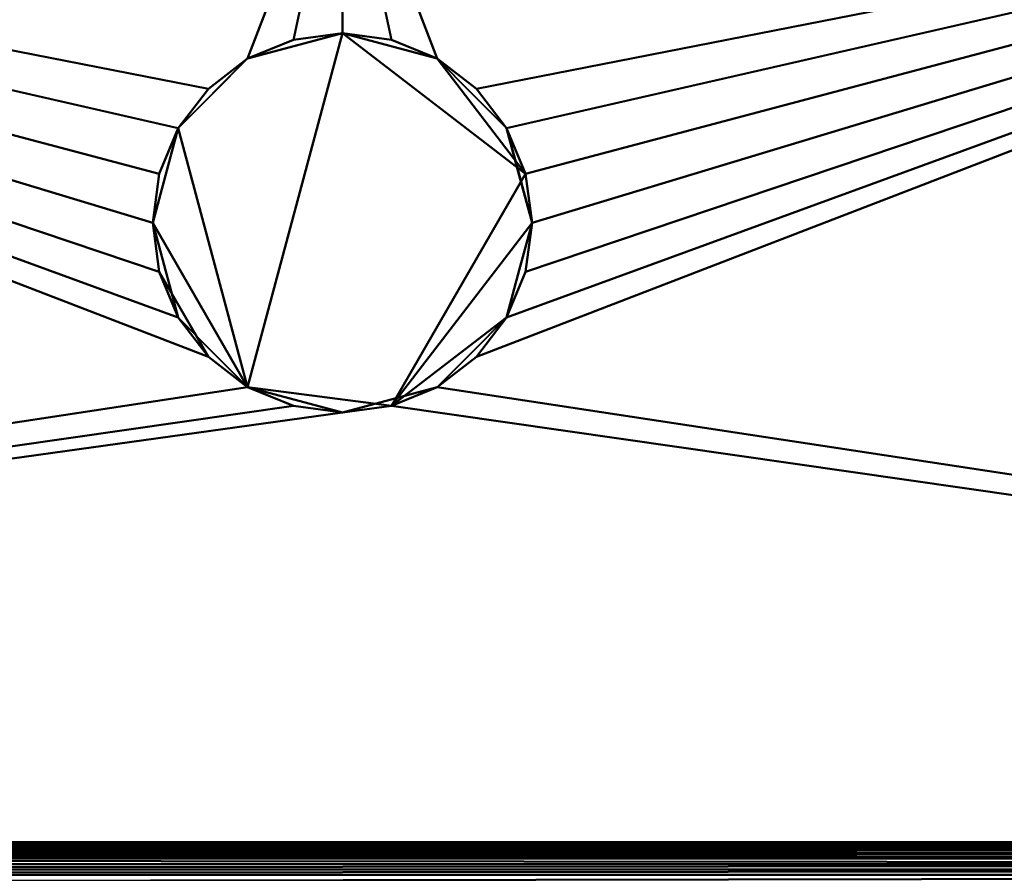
# Model space of a CAD drawing. Header units: millimetres. Extents: x -300 to 300, y -450 to 0.
# Tile 250 of 256: x -30 to 61, y -125 to -46. Entities that reach past the tile are written whole.
import ezdxf

# ---------------------------------------------------------------- set-up
doc = ezdxf.new("R2010")
doc.units = ezdxf.units.MM
doc.layers.add('A-GENM', color=13, linetype='Continuous', lineweight=30)

# ---------------------------------------------------------------- blocks, each defined once
blk = doc.blocks.new('MODEL - MODEL-355502-View 1')
at = {"layer": 'A-GENM', "lineweight": 40}
mesh = blk.add_polyface(dxfattribs=at)
corners = [(294.911, -426.924, -110), (294.787, -429.851, -110), (294.371, -432.752, -110), (293.58, -435.571, -110), (292.317, -438.211, -110), (290.513, -440.513, -110), (288.211, -442.317, -110), (285.571, -443.58, -110), (282.752, -444.371, -110), (279.852, -444.787, -110), (276.924, -444.911, -110), (-276.924, -444.911, -110), (-279.851, -444.787, -110), (-282.752, -444.371, -110), (-285.571, -443.58, -110), (-288.211, -442.317, -110), (-290.513, -440.513, -110), (-292.317, -438.211, -110), (-293.58, -435.571, -110), (-294.371, -432.752, -110), (-294.787, -429.852, -110), (-294.911, -426.924, -110), (-294.911, -23, -110), (-294.787, -20.069, -110), (-294.37, -17.166, -110), (-293.577, -14.344, -110), (-292.312, -11.702, -110), (-290.504, -9.399, -110), (-288.199, -7.594, -110), (-285.555, -6.332, -110), (-282.733, -5.541, -110), (-279.83, -5.124, -110), (-276.899, -5, -110), (276.899, -5, -110), (279.829, -5.124, -110), (282.733, -5.541, -110), (285.555, -6.332, -110), (288.199, -7.594, -110), (290.504, -9.399, -110), (292.312, -11.702, -110), (293.577, -14.344, -110), (294.37, -17.166, -110), (294.787, -20.069, -110), (294.911, -23, -110), (22, -230, -110), (21.25, -224.306, -110), (19.053, -219, -110), (15.556, -214.444, -110), (11, -210.947, -110), (5.694, -208.75, -110), (0, -208, -110), (-5.694, -208.75, -110), (-11, -210.947, -110), (-15.556, -214.444, -110), (-19.053, -219, -110), (-21.25, -224.306, -110), (-22, -230, -110), (-21.25, -235.694, -110), (-19.053, -241, -110), (-15.556, -245.556, -110), (-11, -249.053, -110), (-5.694, -251.25, -110), (0, -252, -110), (5.694, -251.25, -110), (11, -249.053, -110), (15.556, -245.556, -110), (19.053, -241, -110), (21.25, -235.694, -110)]
mesh.append_faces([[corners[k] for k in face] for face in [(64, 10, 63), (61, 11, 60), (59, 11, 58), (51, 32, 50)]], dxfattribs={"vtx0": -1, "vtx1": -1})
mesh.append_faces([[corners[k] for k in face] for face in [(58, 11, 21, 57)]], dxfattribs={"vtx0": -1, "vtx1": -1, "vtx2": -1})
mesh.append_faces([[corners[k] for k in face] for face in [(33, 43, 46, 47)]], dxfattribs={"vtx0": -1, "vtx1": -1, "vtx3": -1})
mesh.append_faces([[corners[k] for k in face] for face in [(0, 67, 44, 43), (0, 66, 67), (41, 35, 36, 40), (35, 41, 42, 34), (40, 36, 37), (34, 42, 43, 33), (33, 49, 50, 32), (43, 45, 46), (43, 44, 45), (20, 12, 13), (22, 54, 55), (32, 52, 53), (22, 55, 56)]], dxfattribs={"vtx0": -1, "vtx2": -1})
mesh.append_faces([[corners[k] for k in face] for face in [(0, 9, 10, 66), (32, 53, 54, 22)]], dxfattribs={"vtx0": -1, "vtx2": -1, "vtx3": -1})
mesh.append_faces([[corners[k] for k in face] for face in [(2, 7, 8, 9), (18, 13, 14, 15), (13, 18, 19, 20)]], dxfattribs={"vtx0": -1, "vtx3": -1})
mesh.append_faces([[corners[k] for k in face] for face in [(3, 4, 7, 2), (1, 2, 9, 0), (65, 66, 10), (64, 65, 10), (47, 48, 33), (48, 49, 33), (61, 62, 11), (59, 60, 11), (51, 52, 32), (28, 29, 25)]], dxfattribs={"vtx1": -1, "vtx2": -1})
mesh.append_faces([[corners[k] for k in face] for face in [(62, 63, 10, 11), (11, 12, 20, 21), (56, 57, 21, 22), (31, 32, 22, 23), (23, 24, 30, 31), (24, 25, 29, 30)]], dxfattribs={"vtx1": -1, "vtx3": -1})
mesh.append_faces([[corners[k] for k in face] for face in [(26, 27, 28, 25)]], dxfattribs={"vtx2": -1})
mesh.append_faces([[corners[k] for k in face] for face in [(4, 5, 6, 7), (37, 38, 39, 40), (15, 16, 17, 18)]], dxfattribs={"vtx3": -1})
mesh = blk.add_polyface(dxfattribs=at)
corners = [(284.792, -38.055, -10), (284.36, -35.253, -10), (283.999, -33.881, -10), (283.512, -32.55, -10), (282.409, -30.616, -10), (281.667, -29.784, -10), (280.8, -29.084, -10), (278.812, -28.083, -10), (276.664, -27.488, -10), (274.456, -27.171, -10), (273.344, -27.091, -10), (272.229, -27.054, -10), (271.67, -27.05, -10), (271.113, -27.05, -10), (269.998, -27.05, -10), (267.765, -27.05, -10), (263.303, -27.05, -10), (261.071, -27.05, -10), (259.956, -27.05, -10), (259.398, -27.05, -10), (258.84, -27.05, -10), (249.914, -27.05, -10), (214.212, -27.05, -10), (142.808, -27.05, -10), (0, -27.05, -10), (-142.808, -27.05, -10), (-214.213, -27.05, -10), (-249.915, -27.05, -10), (-258.841, -27.05, -10), (-259.398, -27.05, -10), (-259.956, -27.05, -10), (-261.072, -27.05, -10), (-263.304, -27.05, -10), (-267.766, -27.05, -10), (-269.997, -27.05, -10), (-271.113, -27.05, -10), (-271.671, -27.05, -10), (-272.229, -27.054, -10), (-273.344, -27.091, -10), (-274.456, -27.171, -10), (-276.665, -27.488, -10), (-278.812, -28.083, -10), (-279.837, -28.523, -10), (-280.801, -29.084, -10), (-281.668, -29.784, -10), (-282.409, -30.616, -10), (-283.512, -32.55, -10), (-283.999, -33.881, -10), (-284.36, -35.253, -10), (-284.792, -38.055, -10), (-284.792, -86.126, -10), (-284.792, -110.162, -10), (-284.792, -116.171, -10), (-284.792, -117.673, -10), (-284.792, -118.424, -10), (-284.792, -119.175, -10), (-284.792, -120.677, -10), (-284.792, -122.152, -10), (284.792, -122.152, -10), (284.792, -119.175, -10), (284.792, -118.424, -10), (284.792, -117.673, -10), (284.792, -116.17, -10), (284.792, -110.162, -10), (284.792, -86.126, -10), (17.5, -65, -10), (16.904, -69.529, -10), (15.155, -73.75, -10), (12.374, -77.374, -10), (8.75, -80.155, -10), (4.529, -81.904, -10), (0, -82.5, -10), (-4.529, -81.904, -10), (-8.75, -80.155, -10), (-12.374, -77.374, -10), (-15.155, -73.75, -10), (-16.904, -69.529, -10), (-17.5, -65, -10), (-16.904, -60.471, -10), (-15.155, -56.25, -10), (-12.374, -52.626, -10), (-8.75, -49.845, -10), (-4.529, -48.096, -10), (0, -47.5, -10), (4.529, -48.096, -10), (8.75, -49.845, -10), (12.374, -52.626, -10), (15.155, -56.25, -10), (16.904, -60.471, -10)]
mesh.append_faces([[corners[k] for k in face] for face in [(45, 42, 43, 44)]], dxfattribs={"vtx0": -1})
mesh.append_faces([[corners[k] for k in face] for face in [(65, 23, 88), (85, 24, 84), (83, 24, 82), (32, 49, 31), (38, 49, 37), (47, 41, 46)]], dxfattribs={"vtx0": -1, "vtx1": -1})
mesh.append_faces([[corners[k] for k in face] for face in [(58, 23, 68, 69)]], dxfattribs={"vtx0": -1, "vtx1": -1, "vtx3": -1})
mesh.append_faces([[corners[k] for k in face] for face in [(23, 66, 67), (19, 64, 0, 18), (9, 0, 1, 8), (22, 63, 64, 21), (58, 69, 70), (58, 70, 71, 57), (24, 85, 86, 23), (2, 7, 8, 1), (24, 83, 84), (57, 72, 73), (25, 76, 77), (26, 56, 57, 25), (39, 48, 49, 38), (29, 49, 50, 28), (57, 71, 72), (46, 41, 42, 45), (48, 39, 40), (49, 34, 35)]], dxfattribs={"vtx0": -1, "vtx2": -1})
mesh.append_faces([[corners[k] for k in face] for face in [(57, 73, 74, 25)]], dxfattribs={"vtx0": -1, "vtx2": -1, "vtx3": -1})
mesh.append_faces([[corners[k] for k in face] for face in [(22, 61, 62, 63), (0, 9, 10, 11), (0, 11, 12, 13), (0, 13, 14, 15), (0, 15, 16, 17), (26, 54, 55, 56), (26, 50, 51, 52), (50, 26, 27, 28), (49, 29, 30, 31), (49, 32, 33, 34)]], dxfattribs={"vtx0": -1, "vtx3": -1})
mesh.append_faces([[corners[k] for k in face] for face in [(60, 61, 22, 59), (65, 66, 23), (87, 88, 23), (86, 87, 23), (67, 68, 23), (3, 4, 7, 2), (20, 21, 64, 19), (17, 18, 0), (74, 75, 25), (75, 76, 25), (81, 82, 24), (77, 78, 25), (78, 79, 25), (79, 80, 25), (53, 54, 26, 52), (36, 37, 49, 35)]], dxfattribs={"vtx1": -1, "vtx2": -1})
mesh.append_faces([[corners[k] for k in face] for face in [(58, 59, 22, 23), (80, 81, 24, 25), (47, 48, 40, 41)]], dxfattribs={"vtx1": -1, "vtx3": -1})
mesh.append_faces([[corners[k] for k in face] for face in [(4, 5, 6, 7)]], dxfattribs={"vtx3": -1})
mesh = blk.add_polyface(dxfattribs=at)
corners = [(17.5, -65, -17.975), (16.904, -60.471, -17.975), (15.155, -56.25, -17.975), (12.374, -52.626, -17.975), (8.75, -49.845, -17.975), (4.529, -48.096, -17.975), (0, -47.5, -17.975), (-4.529, -48.096, -17.975), (-8.75, -49.845, -17.975), (-12.374, -52.626, -17.975), (-15.155, -56.25, -17.975), (-16.904, -60.471, -17.975), (-17.5, -65, -17.975), (-16.904, -69.529, -17.975), (-15.155, -73.75, -17.975), (-12.374, -77.374, -17.975), (-8.75, -80.155, -17.975), (-4.529, -81.904, -17.975), (0, -82.5, -17.975), (4.529, -81.904, -17.975), (8.75, -80.155, -17.975), (12.374, -77.374, -17.975), (15.155, -73.75, -17.975), (16.904, -69.529, -17.975)]
mesh.append_faces([[corners[k] for k in face] for face in [(19, 16, 17, 18), (8, 6, 7)]], dxfattribs={"vtx0": -1})
mesh.append_faces([[corners[k] for k in face] for face in [(1, 19, 0)]], dxfattribs={"vtx0": -1, "vtx1": -1})
mesh.append_faces([[corners[k] for k in face] for face in [(1, 6, 16, 19), (10, 16, 6, 8)]], dxfattribs={"vtx0": -1, "vtx1": -1, "vtx2": -1, "vtx3": -1})
mesh.append_faces([[corners[k] for k in face] for face in [(9, 10, 8)]], dxfattribs={"vtx1": -1})
mesh.append_faces([[corners[k] for k in face] for face in [(15, 16, 12, 13)]], dxfattribs={"vtx1": -1, "vtx3": -1})
mesh.append_faces([[corners[k] for k in face] for face in [(2, 3, 4, 1), (13, 14, 15)]], dxfattribs={"vtx2": -1})
mesh.append_faces([[corners[k] for k in face] for face in [(22, 23, 0, 19), (4, 5, 6, 1), (10, 11, 12, 16)]], dxfattribs={"vtx2": -1, "vtx3": -1})
mesh.append_faces([[corners[k] for k in face] for face in [(19, 20, 21, 22)]], dxfattribs={"vtx3": -1})
mesh = blk.add_polyface(dxfattribs=at)
corners = [(-17.5, -65, -10), (-17.5, -65, -17.975), (-15.155, -56.25, -17.975), (-8.75, -49.845, -17.975), (0, -47.5, -17.975), (8.75, -49.845, -17.975), (15.155, -56.25, -17.975), (17.5, -65, -17.975), (17.5, -65, -10), (15.155, -56.25, -10), (8.75, -49.845, -10), (0, -47.5, -10), (-8.75, -49.845, -10), (-15.155, -56.25, -10), (-16.328, -60.625, -10), (-16.328, -60.625, -17.975), (-4.375, -48.672, -17.975), (-4.375, -48.672, -10), (15.932, -59.15, -17.975), (16.328, -60.625, -10), (4.375, -48.672, -10), (4.375, -48.672, -17.975), (-11.953, -53.047, -17.975), (-11.953, -53.047, -10), (11.953, -53.047, -17.975), (11.953, -53.047, -10)]
mesh.append_faces([[corners[k] for k in face] for face in [(19, 7, 8)]], dxfattribs={"vtx0": -1})
mesh.append_faces([[corners[k] for k in face] for face in [(18, 9, 6)]], dxfattribs={"vtx0": -1, "vtx1": -1})
mesh.append_faces([[corners[k] for k in face] for face in [(13, 2, 22, 23), (3, 12, 23, 22), (2, 13, 14, 15), (4, 11, 17, 16), (16, 17, 12, 3), (19, 18, 7), (11, 4, 21, 20)]], dxfattribs={"vtx0": -1, "vtx2": -1})
mesh.append_faces([[corners[k] for k in face] for face in [(19, 9, 18)]], dxfattribs={"vtx1": -1, "vtx2": -1})
mesh.append_faces([[corners[k] for k in face] for face in [(24, 6, 9, 25), (21, 5, 10, 20), (25, 10, 5, 24)]], dxfattribs={"vtx1": -1, "vtx3": -1})
mesh.append_faces([[corners[k] for k in face] for face in [(0, 1, 15, 14)]], dxfattribs={"vtx2": -1})
mesh = blk.add_polyface(dxfattribs=at)
corners = [(-17.5, -65, -10), (-15.155, -73.75, -10), (-8.75, -80.155, -10), (0, -82.5, -10), (8.75, -80.155, -10), (15.155, -73.75, -10), (17.5, -65, -10), (17.5, -65, -17.975), (15.155, -73.75, -17.975), (8.75, -80.155, -17.975), (0, -82.5, -17.975), (-8.75, -80.155, -17.975), (-15.155, -73.75, -17.975), (-17.5, -65, -17.975), (16.328, -69.375, -10), (16.328, -69.375, -17.975), (4.375, -81.328, -17.975), (4.375, -81.328, -10), (-15.932, -70.85, -17.975), (-16.328, -69.375, -10), (-4.375, -81.328, -10), (-4.375, -81.328, -17.975), (11.953, -76.953, -17.975), (11.953, -76.953, -10), (-11.953, -76.953, -17.975), (-11.953, -76.953, -10)]
mesh.append_faces([[corners[k] for k in face] for face in [(19, 13, 0)]], dxfattribs={"vtx0": -1})
mesh.append_faces([[corners[k] for k in face] for face in [(18, 1, 12)]], dxfattribs={"vtx0": -1, "vtx1": -1})
mesh.append_faces([[corners[k] for k in face] for face in [(5, 8, 22, 23), (9, 4, 23, 22), (8, 5, 14, 15), (19, 18, 13), (3, 10, 21, 20), (4, 9, 16)]], dxfattribs={"vtx0": -1, "vtx2": -1})
mesh.append_faces([[corners[k] for k in face] for face in [(3, 17, 10), (19, 1, 18)]], dxfattribs={"vtx1": -1, "vtx2": -1})
mesh.append_faces([[corners[k] for k in face] for face in [(17, 4, 16, 10), (24, 12, 1, 25), (21, 11, 2, 20), (25, 2, 11, 24)]], dxfattribs={"vtx1": -1, "vtx3": -1})
mesh.append_faces([[corners[k] for k in face] for face in [(6, 7, 15, 14)]], dxfattribs={"vtx2": -1})
mesh = blk.add_polyface(dxfattribs=at)
corners = [(-278.652, -140.631, -22.35), (278.652, -140.631, -22.35), (278.714, -140.575, -22.215), (278.776, -140.518, -22.081), (278.838, -140.46, -21.948), (279.035, -140.27, -21.529), (279.231, -140.07, -21.113), (279.428, -139.86, -20.703), (279.622, -139.641, -20.297), (279.817, -139.413, -19.896), (280.011, -139.175, -19.501), (280.381, -138.669, -18.721), (280.752, -138.125, -17.964), (281.122, -137.549, -17.235), (281.758, -136.274, -15.837), (282.394, -134.859, -14.555), (283.031, -133.343, -13.424), (283.277, -132.526, -12.901), (283.523, -131.683, -12.417), (283.77, -130.819, -11.975), (283.955, -129.923, -11.571), (284.141, -129.006, -11.211), (284.326, -128.074, -10.897), (284.442, -127.118, -10.626), (284.557, -126.147, -10.403), (284.673, -125.169, -10.229), (284.703, -124.674, -10.16), (284.732, -124.177, -10.103), (284.762, -123.679, -10.058), (284.775, -123.305, -10.033), (284.784, -122.93, -10.015), (284.788, -122.743, -10.009), (284.79, -122.555, -10.004), (284.792, -122.364, -10.001), (284.792, -122.152, -10), (-284.792, -122.152, -10), (-284.79, -122.412, -10.002), (-284.787, -122.671, -10.007), (-284.784, -122.93, -10.015), (-284.775, -123.305, -10.033), (-284.762, -123.68, -10.058), (-284.732, -124.177, -10.103), (-284.703, -124.674, -10.16), (-284.673, -125.169, -10.229), (-284.557, -126.147, -10.403), (-284.442, -127.118, -10.626), (-284.326, -128.074, -10.897), (-284.14, -129.006, -11.211), (-283.955, -129.923, -11.571), (-283.77, -130.819, -11.975), (-283.523, -131.683, -12.417), (-283.277, -132.526, -12.9), (-283.031, -133.342, -13.423), (-282.395, -134.859, -14.555), (-281.758, -136.274, -15.837), (-281.122, -137.549, -17.235), (-280.752, -138.125, -17.964), (-280.381, -138.669, -18.721), (-280.011, -139.175, -19.501), (-279.817, -139.413, -19.896), (-279.622, -139.641, -20.297), (-279.428, -139.86, -20.703), (-279.231, -140.07, -21.113), (-279.035, -140.27, -21.529), (-278.838, -140.46, -21.948), (-278.776, -140.518, -22.081), (-278.714, -140.575, -22.215)]
mesh.append_faces([[corners[k] for k in face] for face in [(35, 33, 34)]], dxfattribs={"vtx0": -1})
mesh.append_faces([[corners[k] for k in face] for face in [(36, 33, 35), (46, 22, 45), (43, 26, 42), (50, 18, 49), (30, 38, 29), (31, 38, 30), (28, 40, 27), (26, 43, 25), (21, 47, 20), (65, 4, 64), (13, 55, 12), (17, 52, 16), (16, 53, 15), (4, 65, 3)]], dxfattribs={"vtx0": -1, "vtx1": -1})
mesh.append_faces([[corners[k] for k in face] for face in [(31, 37, 38), (32, 36, 37), (28, 39, 40), (24, 44, 45), (20, 47, 48), (21, 46, 47), (36, 32, 33), (46, 21, 22), (17, 51, 52), (11, 56, 57), (10, 57, 58), (8, 59, 60), (9, 58, 59), (2, 66, 0), (57, 10, 11), (63, 5, 6), (64, 4, 5), (58, 9, 10), (59, 8, 9), (66, 2, 3), (51, 17, 18)]], dxfattribs={"vtx0": -1, "vtx2": -1})
mesh.append_faces([[corners[k] for k in face] for face in [(40, 41, 27), (38, 39, 29), (41, 42, 27), (43, 44, 25), (48, 49, 19), (28, 29, 39), (31, 32, 37), (24, 25, 44), (19, 20, 48), (26, 27, 42), (23, 24, 45), (22, 23, 45), (18, 19, 49), (50, 51, 18), (52, 53, 16), (53, 54, 15), (54, 55, 13), (55, 56, 12), (60, 61, 7), (61, 62, 6), (62, 63, 6), (65, 66, 3), (63, 64, 5), (13, 14, 54), (14, 15, 54), (11, 12, 56), (7, 8, 60), (6, 7, 61)]], dxfattribs={"vtx1": -1, "vtx2": -1})
mesh.append_faces([[corners[k] for k in face] for face in [(0, 1, 2)]], dxfattribs={"vtx2": -1})

msp = doc.modelspace()

# ---------------------------------------------------------------- block references
at = {"layer": 'A-GENM', "lineweight": 40}
msp.add_blockref('MODEL - MODEL-355502-View 1', (0, 0), dxfattribs=at)

doc.saveas('drawing.dxf')
